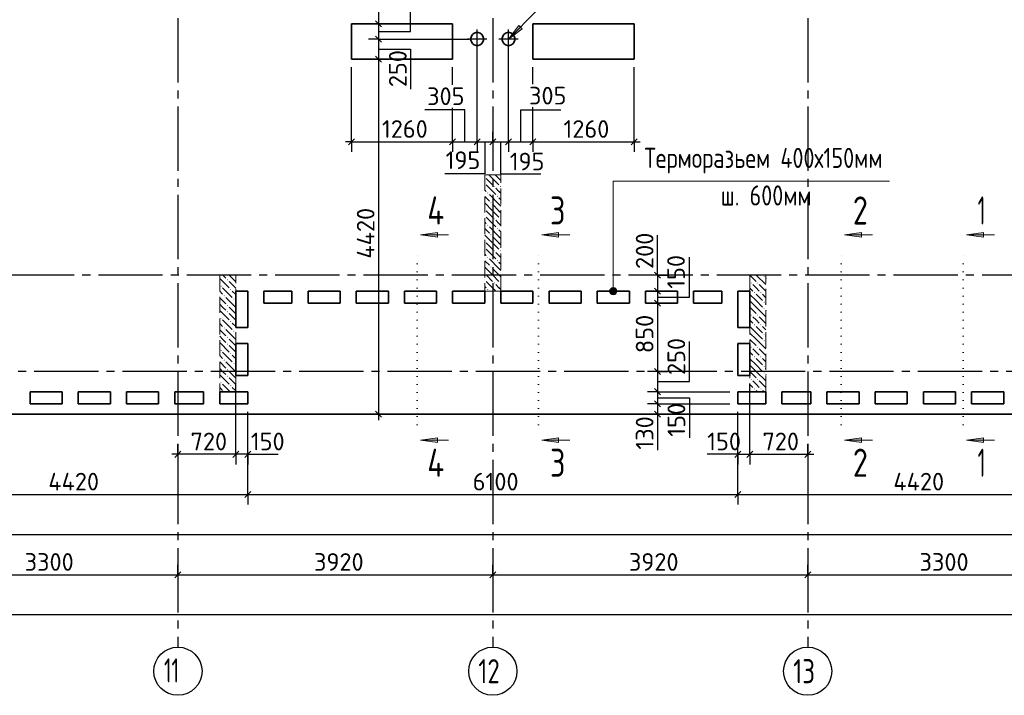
# Model space of a CAD drawing. Header units: millimetres. Extents: x 40580 to 1930067, y -240640 to 81020.
# Tile 6 of 246: x 224777 to 237034, y -224070 to -215660. Entities that reach past the tile are written whole.
import ezdxf

# ---------------------------------------------------------------- set-up
doc = ezdxf.new("R2010")
doc.units = ezdxf.units.MM
for name, pattern in [('______2', [270, 200, -70]), ('______5', [1100, 800, -100, 100, -100]), ('______9', [100, 0, -100]), ('CENTER', [2, 1.25, -0.25, 0.25, -0.25])]:
    doc.linetypes.add(name, pattern=pattern)
for name, color, linetype, lineweight in [('Standard', 7, 'Continuous', 25), ('ЖБ Перекрытие верхний уровень', 7, 'Continuous', 35), ('ОСИ', 7, 'CENTER', 15), ('Примечания', 7, 'Continuous', 13), ('Узлы символ', 7, 'Continuous', 25)]:
    doc.layers.add(name, color=color, linetype=linetype, lineweight=lineweight)
doc.layers.add('ЖБ Пилон', color=7, linetype='______2', lineweight=13, true_color=0xa0a0a0)
doc.layers.add('Размерная выноска', color=7, linetype='Continuous')
doc.styles.add('GOST 2.304', font='isocpeur.ttf', dxfattribs={"width": 0.8})
doc.styles.add('ISOCPEUR', font='isocpeur.ttf')

msp = doc.modelspace()

# ---------------------------------------------------------------- hatches: boundary and pattern name
at = {"layer": 'ЖБ Пилон', "linetype": 'Continuous', "lineweight": -3, "transparency": 33554687}
for points in [[(230566.3, -217613.8), (230569.8, -217617.3), (230566.3, -217620.7)], [(230566.3, -217693.8), (230569.8, -217697.3), (230566.3, -217700.7)], [(230676.8, -217737.3), (230683.3, -217730.8), (230689.8, -217737.3), (230683.3, -217743.8)], [(230756.8, -217737.3), (230763.3, -217730.8), (230766.3, -217733.8), (230766.3, -217740.7), (230763.3, -217743.8)], [(230596.8, -217817.3), (230603.3, -217810.8), (230609.8, -217817.3), (230603.3, -217823.8)], [(230636.8, -217937.3), (230643.3, -217930.8), (230649.8, -217937.3), (230643.3, -217943.8)], [(230716.8, -217857.3), (230723.3, -217850.8), (230729.8, -217857.3), (230723.3, -217863.8)], [(230566.3, -218013.8), (230569.8, -218017.3), (230566.3, -218020.7)], [(230566.3, -218093.8), (230569.8, -218097.3), (230566.3, -218100.7)], [(230676.8, -218137.3), (230683.3, -218130.8), (230689.8, -218137.3), (230683.3, -218143.8)], [(230756.8, -218137.3), (230763.3, -218130.8), (230766.3, -218133.8), (230766.3, -218140.7), (230763.3, -218143.8)], [(230596.8, -218217.3), (230603.3, -218210.8), (230609.8, -218217.3), (230603.3, -218223.8)], [(230716.8, -218257.3), (230723.3, -218250.8), (230729.8, -218257.3), (230723.3, -218263.8)], [(230566.3, -218413.8), (230569.8, -218417.3), (230566.3, -218420.7)], [(230636.8, -218337.3), (230643.3, -218330.8), (230649.8, -218337.3), (230643.3, -218343.8)], [(230566.3, -218493.8), (230569.8, -218497.3), (230566.3, -218500.7)], [(230676.8, -218537.3), (230683.3, -218530.8), (230689.8, -218537.3), (230683.3, -218543.8)], [(230756.8, -218537.3), (230763.3, -218530.8), (230766.3, -218533.8), (230766.3, -218540.7), (230763.3, -218543.8)], [(230596.8, -218617.3), (230603.3, -218610.8), (230609.8, -218617.3), (230603.3, -218623.8)], [(230716.8, -218657.3), (230723.3, -218650.8), (230729.8, -218657.3), (230723.3, -218663.8)], [(230636.8, -218737.3), (230643.3, -218730.8), (230649.8, -218737.3), (230643.3, -218743.8)], [(227356.8, -218897.3), (227363.3, -218890.8), (227369.8, -218897.3), (227363.3, -218903.8)], [(230566.3, -218813.8), (230569.8, -218817.3), (230566.3, -218820.7)], [(230566.3, -218893.8), (230569.8, -218897.3), (230566.3, -218900.7)], [(234036.8, -218857.3), (234043.3, -218850.8), (234049.8, -218857.3), (234043.3, -218863.8)], [(227276.8, -218977.3), (227283.3, -218970.8), (227289.8, -218977.3), (227283.3, -218983.8)], [(227396.8, -219017.3), (227403.3, -219010.8), (227409.8, -219017.3), (227403.3, -219023.8)], [(230596.8, -219017.3), (230603.3, -219010.8), (230609.8, -219017.3), (230603.3, -219023.8)], [(230676.8, -218937.3), (230683.3, -218930.8), (230689.8, -218937.3), (230683.3, -218943.8)], [(230756.8, -218937.3), (230763.3, -218930.8), (230766.3, -218933.8), (230766.3, -218940.7), (230763.3, -218943.8)], [(233876.8, -218937.3), (233883.3, -218930.8), (233889.8, -218937.3), (233883.3, -218943.8)], [(233956.8, -218937.3), (233963.3, -218930.8), (233969.8, -218937.3), (233963.3, -218943.8)], [(227316.8, -219097.3), (227323.3, -219090.8), (227329.8, -219097.3), (227323.3, -219103.8)], [(227436.8, -219137.3), (227443.3, -219130.8), (227449.8, -219137.3), (227443.3, -219143.8)], [(233916.8, -219057.3), (233923.3, -219050.8), (233929.8, -219057.3), (233923.3, -219063.8)], [(233996.8, -219057.3), (234003.3, -219050.8), (234009.8, -219057.3), (234003.3, -219063.8)], [(227356.8, -219217.3), (227363.3, -219210.8), (227369.8, -219217.3), (227363.3, -219223.8)], [(234036.8, -219177.3), (234043.3, -219170.8), (234049.8, -219177.3), (234043.3, -219183.8)], [(234036.8, -219257.3), (234043.3, -219250.8), (234049.8, -219257.3), (234043.3, -219263.8)], [(227276.8, -219377.3), (227283.3, -219370.8), (227289.8, -219377.3), (227283.3, -219383.8)], [(227356.8, -219297.3), (227363.3, -219290.8), (227369.8, -219297.3), (227363.3, -219303.8)], [(233876.8, -219337.3), (233883.3, -219330.8), (233889.8, -219337.3), (233883.3, -219343.8)], [(233956.8, -219337.3), (233963.3, -219330.8), (233969.8, -219337.3), (233963.3, -219343.8)], [(227316.8, -219497.3), (227323.3, -219490.8), (227329.8, -219497.3), (227323.3, -219503.8)], [(227396.8, -219417.3), (227403.3, -219410.8), (227409.8, -219417.3), (227403.3, -219423.8)], [(233916.8, -219457.3), (233923.3, -219450.8), (233929.8, -219457.3), (233923.3, -219463.8)], [(233996.8, -219457.3), (234003.3, -219450.8), (234009.8, -219457.3), (234003.3, -219463.8)], [(227356.8, -219617.3), (227363.3, -219610.8), (227369.8, -219617.3), (227363.3, -219623.8)], [(227436.8, -219537.3), (227443.3, -219530.8), (227449.8, -219537.3), (227443.3, -219543.8)], [(234036.8, -219577.3), (234043.3, -219570.8), (234049.8, -219577.3), (234043.3, -219583.8)], [(227276.8, -219777.3), (227283.3, -219770.8), (227289.8, -219777.3), (227283.3, -219783.8)], [(227356.8, -219697.3), (227363.3, -219690.8), (227369.8, -219697.3), (227363.3, -219703.8)], [(233876.8, -219737.3), (233883.3, -219730.8), (233889.8, -219737.3), (233883.3, -219743.8)], [(233956.8, -219737.3), (233963.3, -219730.8), (233969.8, -219737.3), (233963.3, -219743.8)], [(234036.8, -219657.3), (234043.3, -219650.8), (234049.8, -219657.3), (234043.3, -219663.8)], [(227316.8, -219897.3), (227323.3, -219890.8), (227329.8, -219897.3), (227323.3, -219903.8)], [(227396.8, -219817.3), (227403.3, -219810.8), (227409.8, -219817.3), (227403.3, -219823.8)], [(233916.8, -219857.3), (233923.3, -219850.8), (233929.8, -219857.3), (233923.3, -219863.8)], [(233996.8, -219857.3), (234003.3, -219850.8), (234009.8, -219857.3), (234003.3, -219863.8)], [(227356.8, -220017.3), (227363.3, -220010.8), (227369.8, -220017.3), (227363.3, -220023.8)], [(227436.8, -219937.3), (227443.3, -219930.8), (227449.8, -219937.3), (227443.3, -219943.8)], [(234036.8, -219977.3), (234043.3, -219970.8), (234049.8, -219977.3), (234043.3, -219983.8)], [(227356.8, -220097.3), (227363.3, -220090.8), (227369.8, -220097.3), (227363.3, -220103.8)], [(233876.8, -220137.3), (233883.3, -220130.8), (233889.8, -220137.3), (233883.3, -220143.8)], [(233956.8, -220137.3), (233963.3, -220130.8), (233969.8, -220137.3), (233963.3, -220143.8)], [(234036.8, -220057.3), (234043.3, -220050.8), (234049.8, -220057.3), (234043.3, -220063.8)], [(227276.8, -220177.3), (227283.3, -220170.8), (227289.8, -220177.3), (227283.3, -220183.8)], [(227396.8, -220217.3), (227403.3, -220210.8), (227409.8, -220217.3), (227403.3, -220223.8)], [(233916.8, -220257.3), (233923.3, -220250.8), (233929.8, -220257.3), (233923.3, -220263.8)], [(233996.8, -220257.3), (234003.3, -220250.8), (234009.8, -220257.3), (234003.3, -220263.8)]]:
    msp.add_hatch(color=7, dxfattribs=at).paths.add_polyline_path(points, flags=16)
at = {"layer": 'Примечания', "linetype": 'Continuous', "lineweight": 13, "transparency": 33554687}
msp.add_hatch(color=7, dxfattribs=at).paths.add_polyline_path([(231031, -215773.1), (230861.3, -215900.4), (230988.6, -215730.7)], flags=16)
for points in [[(232205, -219017.9), (232127.6, -219017.9), (232121.3, -219040.4)], [(232205, -219017.9), (232121.3, -219040.4), (232211.3, -219040.4)], [(232188.8, -219001.7), (232143.8, -219001.7), (232127.6, -219017.9)], [(232188.8, -219001.7), (232127.6, -219017.9), (232205, -219017.9)], [(232143.8, -219001.7), (232188.8, -219001.7), (232166.3, -218995.4)], [(232211.3, -219040.4), (232121.3, -219040.4), (232127.6, -219062.9)], [(232211.3, -219040.4), (232127.6, -219062.9), (232205, -219062.9)], [(232205, -219062.9), (232127.6, -219062.9), (232143.8, -219079.1)], [(232205, -219062.9), (232143.8, -219079.1), (232188.8, -219079.1)], [(232188.8, -219079.1), (232143.8, -219079.1), (232166.3, -219085.4)]]:
    msp.add_hatch(color=7, dxfattribs=at).paths.add_polyline_path(points)
at = {"layer": 'Узлы символ', "linetype": 'Continuous', "lineweight": 13, "transparency": 33554687}
for points in [[(229975.9, -218368.2), (229765.9, -218338.2), (229975.9, -218308.2)], [(231485.9, -218368.2), (231275.9, -218338.2), (231485.9, -218308.2)], [(235256.1, -218368.2), (235046.1, -218338.2), (235256.1, -218308.2)], [(236774, -218368.2), (236564, -218338.2), (236774, -218308.2)], [(229975.9, -220925), (229765.9, -220895), (229975.9, -220865)], [(231485.9, -220925), (231275.9, -220895), (231485.9, -220865)], [(235256.1, -220925), (235046.1, -220895), (235256.1, -220865)], [(236774, -220925), (236564, -220895), (236774, -220865)]]:
    msp.add_hatch(color=7, dxfattribs=at).paths.add_polyline_path(points, flags=16)

# ---------------------------------------------------------------- linework, layer by layer
at = {"layer": 'Standard', "color": 7, "linetype": 'Continuous', "lineweight": -3, "transparency": 33554687}
for p, q in [((229243.5, -213340.4), (229243.5, -215710.4)), ((229243.5, -215710.4), (229243.5, -215900.4)), ((229243.5, -215900.4), (229243.5, -216150.4)), ((229243.5, -216150.4), (229243.5, -220570.4)), ((228906.3, -217180.4), (228831.3, -217180.4)), ((230166.3, -217180.4), (230471.3, -217180.4)), ((230471.3, -217180.4), (230666.3, -217180.4)), ((230666.3, -217180.4), (230861.3, -217180.4)), ((230861.3, -217180.4), (231166.3, -217180.4)), ((231166.3, -217180.4), (232426.3, -217180.4)), ((232426.3, -217180.4), (232501.3, -217180.4)), ((232716.3, -218840.4), (232716.3, -218765.4)), ((232716.3, -219190.4), (232716.3, -220040.4)), ((232716.3, -220040.4), (232716.3, -220290.4)), ((232716.3, -220290.4), (232716.3, -220440.4)), ((232716.3, -220440.4), (232716.3, -220570.4)), ((229243.5, -220570.4), (229243.5, -220645.4)), ((232716.3, -220570.4), (232716.3, -220645.4)), ((226746.3, -221070.4), (226671.3, -221070.4)), ((227466.3, -221070.4), (226746.3, -221070.4)), ((227616.3, -221070.4), (227466.3, -221070.4)), ((227616.3, -221070.4), (227691.3, -221070.4)), ((233716.3, -221070.4), (233641.3, -221070.4)), ((233716.3, -221070.4), (233866.3, -221070.4)), ((233866.3, -221070.4), (234586.3, -221070.4)), ((234586.3, -221070.4), (234661.3, -221070.4)), ((223196.3, -221570.4), (227616.3, -221570.4)), ((227616.3, -221570.4), (233716.3, -221570.4)), ((233716.3, -221570.4), (238136.3, -221570.4)), ((220046.3, -222070.4), (262656.3, -222070.4)), ((223446.3, -222570.4), (226746.3, -222570.4)), ((226746.3, -222570.4), (230666.3, -222570.4)), ((230666.3, -222570.4), (234586.3, -222570.4)), ((234586.3, -222570.4), (237886.3, -222570.4)), ((262226.3, -223070.4), (220146.3, -223070.4))]:
    msp.add_line(p, q, dxfattribs=at)
at = {"layer": 'Standard', "color": 251, "linetype": 'Continuous', "lineweight": -3, "true_color": 0x656565, "transparency": 33554687}
for p, q in [((229243.5, -215710.4), (229118.5, -215710.4)), ((229243.5, -215710.4), (229368.6, -215710.4)), ((229243.5, -215900.4), (229118.5, -215900.4)), ((229243.5, -215900.4), (229368.6, -215900.4)), ((229243.5, -216150.4), (229118.5, -216150.4)), ((229243.5, -216150.4), (229368.6, -216150.4)), ((229243.5, -216150.4), (229243.5, -216150.4)), ((228906.3, -217180.4), (228906.3, -216250.4)), ((230166.3, -216470.7), (230166.3, -216250.4)), ((232426.3, -217180.4), (232426.3, -216250.4)), ((228906.3, -217180.4), (228906.3, -217055.4)), ((230166.3, -217180.4), (230166.3, -217055.4)), ((230471.3, -217180.4), (230471.3, -217055.4)), ((230666.3, -217180.4), (230666.3, -217055.4)), ((230861.3, -217180.4), (230861.3, -217055.4)), ((231166.3, -217180.4), (231166.3, -217055.4)), ((232426.3, -217180.4), (232426.3, -217055.4)), ((228906.3, -217180.4), (228906.3, -217305.4)), ((230166.3, -217180.4), (230166.3, -217305.4)), ((230471.3, -217180.4), (230471.3, -217305.4)), ((230666.3, -217180.4), (230666.3, -217305.4)), ((230861.3, -217180.4), (230861.3, -217305.4)), ((231166.3, -217180.4), (231166.3, -217305.4)), ((232426.3, -217180.4), (232426.3, -217305.4)), ((232716.3, -218840.4), (232591.3, -218840.4)), ((232716.3, -218840.4), (232841.3, -218840.4)), ((232716.3, -218840.4), (232716.3, -218840.4)), ((232716.3, -219040.4), (232591.3, -219040.4)), ((232716.3, -219040.4), (232841.3, -219040.4)), ((232716.3, -219040.4), (232716.3, -219040.4)), ((232716.3, -219190.4), (232591.3, -219190.4)), ((232716.3, -219190.4), (232841.3, -219190.4)), ((232716.3, -219190.4), (232716.3, -219190.4)), ((232716.3, -220040.4), (232591.3, -220040.4)), ((232716.3, -220040.4), (232841.3, -220040.4)), ((232716.3, -220040.4), (232716.3, -220040.4)), ((232716.3, -220290.4), (232591.3, -220290.4)), ((232716.3, -220290.4), (232841.3, -220290.4)), ((232716.3, -220440.4), (232591.3, -220440.4)), ((232716.3, -220440.4), (232841.3, -220440.4)), ((229243.5, -220570.4), (229118.5, -220570.4)), ((229243.5, -220570.4), (229368.6, -220570.4)), ((229243.5, -220570.4), (229243.5, -220570.4)), ((232716.3, -220570.4), (232591.3, -220570.4)), ((232716.3, -220570.4), (232841.3, -220570.4)), ((232716.3, -220570.4), (232716.3, -220570.4)), ((226746.3, -221070.4), (226746.3, -220945.4)), ((227466.3, -221070.4), (227466.3, -220945.4)), ((227616.3, -221070.4), (227616.3, -220945.4)), ((233716.3, -221070.4), (233716.3, -220945.4)), ((233866.3, -221070.4), (233866.3, -220945.4)), ((234586.3, -221070.4), (234586.3, -220945.4)), ((226746.3, -221070.4), (226746.3, -221195.4)), ((226746.3, -221070.4), (226746.3, -221135.6)), ((227466.3, -221070.4), (227466.3, -221195.4)), ((227616.3, -221070.4), (227616.3, -221195.4)), ((233716.3, -221070.4), (233716.3, -221195.4)), ((233866.3, -221070.4), (233866.3, -221195.4)), ((234586.3, -221070.4), (234586.3, -221195.4)), ((234586.3, -221070.4), (234586.3, -221135.6)), ((227616.3, -221570.4), (227616.3, -221445.4)), ((233716.3, -221570.4), (233716.3, -221445.4)), ((227616.3, -221570.4), (227616.3, -221695.4)), ((233716.3, -221570.4), (233716.3, -221695.4)), ((226746.3, -222570.4), (226746.3, -222445.4)), ((230666.3, -222570.4), (230666.3, -222445.4)), ((234586.3, -222570.4), (234586.3, -222445.4)), ((226746.3, -222570.4), (226746.3, -222695.4)), ((226746.3, -222570.4), (226746.3, -223022.6)), ((230666.3, -222570.4), (230666.3, -222695.4)), ((230666.3, -222570.4), (230666.3, -223022.6)), ((234586.3, -222570.4), (234586.3, -222695.4)), ((234586.3, -222570.4), (234586.3, -223022.6))]:
    msp.add_line(p, q, dxfattribs=at)
at = {"layer": 'Standard', "color": 7, "linetype": 'Continuous', "lineweight": 25, "transparency": 33554687}
for p, q in [((229206, -215672.9), (229281, -215747.9)), ((229206, -215862.9), (229281, -215937.9)), ((229206, -216112.9), (229281, -216187.9)), ((228868.8, -217217.9), (228943.8, -217142.9)), ((230128.8, -217217.9), (230203.8, -217142.9)), ((230433.8, -217217.9), (230508.8, -217142.9)), ((230628.8, -217217.9), (230703.8, -217142.9)), ((230823.8, -217217.9), (230898.8, -217142.9)), ((231128.8, -217217.9), (231203.8, -217142.9)), ((232388.8, -217217.9), (232463.8, -217142.9)), ((232678.8, -218802.9), (232753.8, -218877.9)), ((232678.8, -219002.9), (232753.8, -219077.9)), ((232678.8, -219152.9), (232753.8, -219227.9)), ((232678.8, -220002.9), (232753.8, -220077.9)), ((232678.8, -220252.9), (232753.8, -220327.9)), ((232678.8, -220402.9), (232753.8, -220477.9)), ((229206, -220532.9), (229281, -220607.9)), ((232678.8, -220532.9), (232753.8, -220607.9)), ((226783.8, -221032.9), (226708.8, -221107.9)), ((227503.8, -221032.9), (227428.8, -221107.9)), ((227653.8, -221032.9), (227578.8, -221107.9)), ((233678.8, -221107.9), (233753.8, -221032.9)), ((233828.8, -221107.9), (233903.8, -221032.9)), ((234548.8, -221107.9), (234623.8, -221032.9)), ((227578.8, -221607.9), (227653.8, -221532.9)), ((233678.8, -221607.9), (233753.8, -221532.9)), ((226708.8, -222607.9), (226783.8, -222532.9)), ((230628.8, -222607.9), (230703.8, -222532.9)), ((234548.8, -222607.9), (234623.8, -222532.9))]:
    msp.add_line(p, q, dxfattribs=at)
at = {"layer": 'Standard', "color": 8, "linetype": '______5', "lineweight": -3, "transparency": 33554687}
for p, q in [((230471.3, -216019.9), (230471.3, -215780.9)), ((230861.3, -216019.9), (230861.3, -215780.9)), ((230590.8, -215900.4), (230351.8, -215900.4)), ((230980.8, -215900.4), (230741.8, -215900.4))]:
    msp.add_line(p, q, dxfattribs=at)
at = {"layer": 'Standard', "color": 251, "linetype": 'Continuous', "lineweight": -3, "true_color": 0x656565, "transparency": 33554687}
for points in [[(229243.5, -215710.4), (229562.4, -215710.4), (229562.4, -215710.4), (230066.3, -215710.4)], [(229243.5, -215900.4), (229577.2, -215900.4), (229577.2, -215900.4), (230371.3, -215900.4)], [(230471.3, -217180.4), (230471.3, -217163.4), (230471.3, -217163.4), (230471.3, -216887.2), (230471.3, -216887.2), (230471.3, -216634.1), (230471.3, -216634.1), (230471.3, -216000.4)], [(230861.3, -217180.4), (230861.3, -217163.4), (230861.3, -217163.4), (230861.3, -216798.8), (230861.3, -216798.8), (230861.3, -216464.7), (230861.3, -216464.7), (230861.3, -216000.4)], [(231166.3, -216463.4), (231166.3, -216332.2), (231166.3, -216332.2), (231166.3, -216250.4)], [(230166.3, -217180.4), (230166.3, -217163.4), (230166.3, -217163.4), (230166.3, -216956.3), (230166.3, -216956.3), (230166.3, -216766.6), (230166.3, -216766.6), (230166.3, -216755.6)], [(231166.3, -217180.4), (231166.3, -217163.4), (231166.3, -217163.4), (231166.3, -216748.3)], [(230666.3, -217180.4), (230666.3, -217163.4), (230666.3, -217163.4), (230666.3, -217104.3)], [(227466.3, -221070.4), (227466.3, -221053.4), (227466.3, -221053.4), (227466.3, -220190.4)], [(233866.3, -221070.4), (233866.3, -221053.4), (233866.3, -221053.4), (233866.3, -220726.4), (233866.3, -220726.4), (233866.3, -220190.4)], [(232716.3, -220290.4), (232982.2, -220290.4), (232982.2, -220290.4), (233616.3, -220290.4)], [(232716.3, -220440.4), (233010.6, -220440.4), (233010.6, -220440.4), (233616.3, -220440.4)], [(227616.3, -221070.4), (227616.3, -221053.4), (227616.3, -221053.4), (227616.3, -220540.4)], [(227616.3, -221570.4), (227616.3, -221553.4), (227616.3, -221553.4), (227616.3, -221553.4), (227616.3, -221553.4), (227616.3, -221553.4), (227616.3, -221553.4), (227616.3, -221553.4), (227616.3, -221553.4), (227616.3, -221553.4), (227616.3, -221553.4), (227616.3, -221553.4), (227616.3, -221553.4), (227616.3, -221553.4), (227616.3, -221553.4), (227616.3, -220540.4)], [(233716.3, -221070.4), (233716.3, -221053.4), (233716.3, -221053.4), (233716.3, -220813.3), (233716.3, -220813.3), (233716.3, -220540.4)], [(233716.3, -221570.4), (233716.3, -221553.4), (233716.3, -221553.4), (233716.3, -221553.4), (233716.3, -221553.4), (233716.3, -221553.4), (233716.3, -221553.4), (233716.3, -221553.4), (233716.3, -221553.4), (233716.3, -221553.4), (233716.3, -221553.4), (233716.3, -221553.4), (233716.3, -221553.4), (233716.3, -220540.4)]]:
    msp.add_lwpolyline(points, dxfattribs=at)
at = {"layer": 'Standard', "color": 7, "linetype": 'Continuous', "lineweight": -3, "transparency": 33554687}
for points in [[(228906.3, -217180.4), (229255.7, -217180.4), (229255.7, -217180.4), (229329.3, -217180.4), (229329.3, -217180.4), (230166.3, -217180.4)], [(232716.3, -218840.4), (232716.3, -218852.8), (232716.3, -218852.8), (232716.3, -218897.6), (232716.3, -218897.6), (232716.3, -219003.3), (232716.3, -219003.3), (232716.3, -219040.4)], [(232716.3, -219040.4), (232716.3, -219079), (232716.3, -219079), (232716.3, -219190.4)]]:
    msp.add_lwpolyline(points, dxfattribs=at)
at = {"layer": 'ЖБ Перекрытие верхний уровень', "transparency": 33554687}
for p, q in [((230166.3, -215710.4), (228906.3, -215710.4)), ((228906.3, -215710.4), (228906.3, -216150.4)), ((230166.3, -216150.4), (230166.3, -215710.4)), ((232426.3, -215710.4), (231166.3, -215710.4)), ((231166.3, -215710.4), (231166.3, -216150.4)), ((232426.3, -216150.4), (232426.3, -215710.4)), ((230414.3, -215843.4), (230399.4, -215863.8)), ((230434.7, -215828.5), (230414.3, -215843.4)), ((230458.7, -215820.7), (230434.7, -215828.5)), ((230483.9, -215820.7), (230458.7, -215820.7)), ((230507.9, -215828.5), (230483.9, -215820.7)), ((230528.3, -215843.4), (230507.9, -215828.5)), ((230543.2, -215863.8), (230528.3, -215843.4)), ((230804.3, -215843.4), (230789.4, -215863.8)), ((230824.7, -215828.5), (230804.3, -215843.4)), ((230848.7, -215820.7), (230824.7, -215828.5)), ((230873.9, -215820.7), (230848.7, -215820.7)), ((230897.9, -215828.5), (230873.9, -215820.7)), ((230918.3, -215843.4), (230897.9, -215828.5)), ((230933.2, -215863.8), (230918.3, -215843.4)), ((230399.4, -215863.8), (230391.7, -215887.8)), ((230391.7, -215887.8), (230391.7, -215913)), ((230391.7, -215913), (230399.4, -215937)), ((230399.4, -215937), (230414.3, -215957.4)), ((230414.3, -215957.4), (230434.7, -215972.3)), ((230507.9, -215972.3), (230528.3, -215957.4)), ((230528.3, -215957.4), (230543.2, -215937)), ((230551, -215887.8), (230543.2, -215863.8)), ((230543.2, -215937), (230551, -215913)), ((230551, -215913), (230551, -215887.8)), ((230789.4, -215863.8), (230781.6, -215887.8)), ((230781.6, -215887.8), (230781.6, -215913)), ((230781.6, -215913), (230789.4, -215937)), ((230789.4, -215937), (230804.3, -215957.4)), ((230804.3, -215957.4), (230824.7, -215972.3)), ((230897.9, -215972.3), (230918.3, -215957.4)), ((230918.3, -215957.4), (230933.2, -215937)), ((230941, -215887.8), (230933.2, -215863.8)), ((230933.2, -215937), (230941, -215913)), ((230941, -215913), (230941, -215887.8)), ((230434.7, -215972.3), (230458.7, -215980.1)), ((230458.7, -215980.1), (230483.9, -215980.1)), ((230483.9, -215980.1), (230507.9, -215972.3)), ((230824.7, -215972.3), (230848.7, -215980.1)), ((230848.7, -215980.1), (230873.9, -215980.1)), ((230873.9, -215980.1), (230897.9, -215972.3)), ((228906.3, -216150.4), (230166.3, -216150.4)), ((231166.3, -216150.4), (232426.3, -216150.4)), ((227466.3, -219490.4), (227466.3, -219040.4)), ((227466.3, -219040.4), (227616.3, -219040.4)), ((227616.3, -219040.4), (227616.3, -219490.4)), ((227816.3, -219190.4), (227816.3, -219040.4)), ((227816.3, -219040.4), (228166.3, -219040.4)), ((228166.3, -219040.4), (228166.3, -219190.4)), ((228366.3, -219040.4), (228766.3, -219040.4)), ((228366.3, -219190.4), (228366.3, -219040.4)), ((228766.3, -219040.4), (228766.3, -219190.4)), ((228966.3, -219190.4), (228966.3, -219040.4)), ((228966.3, -219040.4), (229366.3, -219040.4)), ((229366.3, -219040.4), (229366.3, -219190.4)), ((229566.3, -219190.4), (229566.3, -219040.4)), ((229566.3, -219040.4), (229966.3, -219040.4)), ((229966.3, -219040.4), (229966.3, -219190.4)), ((230166.3, -219190.4), (230166.3, -219040.4)), ((230166.3, -219040.4), (230566.3, -219040.4)), ((230566.3, -219040.4), (230566.3, -219190.4)), ((230766.3, -219190.4), (230766.3, -219040.4)), ((230766.3, -219040.4), (231166.3, -219040.4)), ((231166.3, -219040.4), (231166.3, -219190.4)), ((231366.3, -219190.4), (231366.3, -219040.4)), ((231366.3, -219040.4), (231766.3, -219040.4)), ((231766.3, -219040.4), (231766.3, -219190.4)), ((231966.3, -219190.4), (231966.3, -219040.4)), ((231966.3, -219040.4), (232366.3, -219040.4)), ((232366.3, -219040.4), (232366.3, -219190.4)), ((232566.3, -219190.4), (232566.3, -219040.4)), ((232566.3, -219040.4), (232966.3, -219040.4)), ((232966.3, -219040.4), (232966.3, -219190.4)), ((233166.3, -219190.4), (233166.3, -219040.4)), ((233166.3, -219040.4), (233516.3, -219040.4)), ((233516.3, -219040.4), (233516.3, -219190.4)), ((233716.3, -219040.4), (233866.3, -219040.4)), ((233716.3, -219490.4), (233716.3, -219040.4)), ((233866.3, -219040.4), (233866.3, -219490.4)), ((228166.3, -219190.4), (227816.3, -219190.4)), ((228766.3, -219190.4), (228366.3, -219190.4)), ((229366.3, -219190.4), (228966.3, -219190.4)), ((229966.3, -219190.4), (229566.3, -219190.4)), ((230566.3, -219190.4), (230166.3, -219190.4)), ((231166.3, -219190.4), (230766.3, -219190.4)), ((231766.3, -219190.4), (231366.3, -219190.4)), ((232366.3, -219190.4), (231966.3, -219190.4)), ((232966.3, -219190.4), (232566.3, -219190.4)), ((233516.3, -219190.4), (233166.3, -219190.4)), ((227616.3, -219490.4), (227466.3, -219490.4)), ((233866.3, -219490.4), (233716.3, -219490.4)), ((227466.3, -220090.4), (227466.3, -219690.4)), ((227466.3, -219690.4), (227616.3, -219690.4)), ((227616.3, -219690.4), (227616.3, -220090.4)), ((233716.3, -220090.4), (233716.3, -219690.4)), ((233716.3, -219690.4), (233866.3, -219690.4)), ((233866.3, -219690.4), (233866.3, -220090.4)), ((227616.3, -220090.4), (227466.3, -220090.4)), ((233866.3, -220090.4), (233716.3, -220090.4)), ((224906.3, -220440.4), (224906.3, -220290.4)), ((224906.3, -220290.4), (225306.3, -220290.4)), ((225306.3, -220290.4), (225306.3, -220440.4)), ((225506.3, -220440.4), (225506.3, -220290.4)), ((225506.3, -220290.4), (225906.3, -220290.4)), ((225906.3, -220290.4), (225906.3, -220440.4)), ((226106.3, -220440.4), (226106.3, -220290.4)), ((226106.3, -220290.4), (226506.3, -220290.4)), ((226506.3, -220290.4), (226506.3, -220440.4)), ((226706.3, -220440.4), (226706.3, -220290.4)), ((226706.3, -220290.4), (227066.3, -220290.4)), ((227066.3, -220290.4), (227066.3, -220440.4)), ((227266.3, -220440.4), (227266.3, -220290.4)), ((227266.3, -220290.4), (227616.3, -220290.4)), ((227616.3, -220290.4), (227616.3, -220440.4)), ((233716.3, -220290.4), (234066.3, -220290.4)), ((233716.3, -220440.4), (233716.3, -220290.4)), ((234066.3, -220290.4), (234066.3, -220440.4)), ((234266.3, -220440.4), (234266.3, -220290.4)), ((234266.3, -220290.4), (234626.3, -220290.4)), ((234626.3, -220290.4), (234626.3, -220440.4)), ((234826.3, -220440.4), (234826.3, -220290.4)), ((234826.3, -220290.4), (235226.3, -220290.4)), ((235226.3, -220290.4), (235226.3, -220440.4)), ((235426.3, -220290.4), (235826.3, -220290.4)), ((235426.3, -220440.4), (235426.3, -220290.4)), ((235826.3, -220290.4), (235826.3, -220440.4)), ((236026.3, -220440.4), (236026.3, -220290.4)), ((236026.3, -220290.4), (236426.3, -220290.4)), ((236426.3, -220290.4), (236426.3, -220440.4)), ((236626.3, -220440.4), (236626.3, -220290.4)), ((236626.3, -220290.4), (237026.3, -220290.4)), ((237026.3, -220290.4), (237026.3, -220440.4)), ((225306.3, -220440.4), (224906.3, -220440.4)), ((225906.3, -220440.4), (225506.3, -220440.4)), ((226506.3, -220440.4), (226106.3, -220440.4)), ((227066.3, -220440.4), (226706.3, -220440.4)), ((227616.3, -220440.4), (227266.3, -220440.4)), ((234066.3, -220440.4), (233716.3, -220440.4)), ((234626.3, -220440.4), (234266.3, -220440.4)), ((235226.3, -220440.4), (234826.3, -220440.4)), ((235826.3, -220440.4), (235426.3, -220440.4)), ((236426.3, -220440.4), (236026.3, -220440.4)), ((237026.3, -220440.4), (236626.3, -220440.4)), ((220046.3, -220570.4), (241186.3, -220570.4))]:
    msp.add_line(p, q, dxfattribs=at)
at = {"layer": 'ЖБ Пилон', "color": 253, "linetype": '______2', "lineweight": 13, "true_color": 0xa0a0a0, "transparency": 33554687}
for p, q in [((230566.3, -217590.4), (230566.3, -219040.4)), ((230766.3, -217590.4), (230566.3, -217590.4)), ((230766.3, -219040.4), (230766.3, -217590.4)), ((227266.3, -218840.4), (227266.3, -220290.4)), ((227466.3, -218840.4), (227266.3, -218840.4)), ((227466.3, -220290.4), (227466.3, -218840.4)), ((233866.3, -218840.4), (233866.3, -220290.4)), ((234066.3, -218840.4), (233866.3, -218840.4)), ((234066.3, -220290.4), (234066.3, -218840.4)), ((230566.3, -219040.4), (230766.3, -219040.4)), ((227266.3, -220290.4), (227466.3, -220290.4)), ((233866.3, -220290.4), (234066.3, -220290.4))]:
    msp.add_line(p, q, dxfattribs=at)
at = {"layer": 'ЖБ Пилон', "color": 9, "linetype": 'Continuous', "lineweight": -3, "true_color": 0xc7c7c7, "transparency": 33554687}
for p, q in [((230583.3, -217637.3), (230663.3, -217717.3)), ((230663.3, -217637.3), (230616.4, -217590.4)), ((230663.3, -217637.3), (230743.3, -217717.3)), ((230696.4, -217590.4), (230743.3, -217637.3)), ((230743.3, -217637.3), (230766.3, -217660.3)), ((230566.3, -217780.3), (230583.3, -217797.3)), ((230583.3, -217717.3), (230703.3, -217837.3)), ((230743.3, -217797.3), (230703.3, -217757.3)), ((230766.3, -217820.3), (230743.3, -217797.3)), ((230566.3, -217860.3), (230623.3, -217917.3)), ((230743.3, -217957.3), (230623.3, -217837.3)), ((230743.3, -217877.3), (230766.3, -217900.3)), ((230663.3, -218037.3), (230566.3, -217940.3)), ((230583.3, -218037.3), (230663.3, -218117.3)), ((230663.3, -217957.3), (230743.3, -218037.3)), ((230663.3, -218037.3), (230743.3, -218117.3)), ((230743.3, -217957.3), (230766.3, -217980.3)), ((230743.3, -218037.3), (230766.3, -218060.3)), ((230583.3, -218117.3), (230703.3, -218237.3)), ((230743.3, -218197.3), (230703.3, -218157.3)), ((230566.3, -218180.3), (230583.3, -218197.3)), ((230566.3, -218260.3), (230623.3, -218317.3)), ((230743.3, -218357.3), (230623.3, -218237.3)), ((230766.3, -218220.3), (230743.3, -218197.3)), ((230743.3, -218277.3), (230766.3, -218300.3)), ((230663.3, -218437.3), (230566.3, -218340.3)), ((230663.3, -218357.3), (230743.3, -218437.3)), ((230743.3, -218357.3), (230766.3, -218380.3)), ((230583.3, -218437.3), (230663.3, -218517.3)), ((230583.3, -218517.3), (230703.3, -218637.3)), ((230663.3, -218437.3), (230743.3, -218517.3)), ((230743.3, -218437.3), (230766.3, -218460.3)), ((230566.3, -218580.3), (230583.3, -218597.3)), ((230566.3, -218660.3), (230623.3, -218717.3)), ((230743.3, -218757.3), (230623.3, -218637.3)), ((230743.3, -218597.3), (230703.3, -218557.3)), ((230766.3, -218620.3), (230743.3, -218597.3)), ((230663.3, -218837.3), (230566.3, -218740.3)), ((230663.3, -218757.3), (230743.3, -218837.3)), ((230743.3, -218677.3), (230766.3, -218700.3)), ((230743.3, -218757.3), (230766.3, -218780.3)), ((227266.3, -218880.3), (227383.3, -218997.3)), ((227343.3, -218877.3), (227306.4, -218840.4)), ((227386.4, -218840.4), (227463.3, -218917.3)), ((230583.3, -218837.3), (230663.3, -218917.3)), ((230663.3, -218837.3), (230743.3, -218917.3)), ((230743.3, -218837.3), (230766.3, -218860.3)), ((233866.4, -218840.4), (233943.3, -218917.3)), ((233946.4, -218840.4), (234063.3, -218957.3)), ((234063.3, -218877.3), (234066.3, -218880.3)), ((227303.3, -218997.3), (227423.3, -219117.3)), ((227383.3, -218917.3), (227466.3, -219000.3)), ((230566.3, -218980.3), (230583.3, -218997.3)), ((230583.3, -218917.3), (230703.3, -219037.3)), ((230743.3, -218997.3), (230703.3, -218957.3)), ((230766.3, -219020.3), (230743.3, -218997.3)), ((233866.3, -219000.3), (233903.3, -219037.3)), ((233943.3, -218997.3), (233903.3, -218957.3)), ((233983.3, -219037.3), (233943.3, -218997.3)), ((233983.3, -218957.3), (234066.3, -219040.3)), ((227266.3, -219040.3), (227303.3, -219077.3)), ((227266.3, -219120.3), (227343.3, -219197.3)), ((227463.3, -219237.3), (227343.3, -219117.3)), ((227466.3, -219080.3), (227423.3, -219037.3)), ((227463.3, -219157.3), (227466.3, -219160.3)), ((230626.4, -219040.4), (230623.3, -219037.3)), ((233943.3, -219157.3), (233866.3, -219080.3)), ((233943.3, -219077.3), (234023.3, -219157.3)), ((233943.3, -219157.3), (234023.3, -219237.3)), ((234023.3, -219077.3), (234066.3, -219120.3)), ((227303.3, -219237.3), (227266.3, -219200.3)), ((227266.3, -219280.3), (227383.3, -219397.3)), ((227343.3, -219277.3), (227303.3, -219237.3)), ((227383.3, -219237.3), (227463.3, -219317.3)), ((227463.3, -219237.3), (227466.3, -219240.3)), ((233866.3, -219160.3), (233943.3, -219237.3)), ((233866.3, -219240.3), (233943.3, -219317.3)), ((233943.3, -219237.3), (234063.3, -219357.3)), ((234066.3, -219200.3), (234063.3, -219197.3)), ((234063.3, -219277.3), (234066.3, -219280.3)), ((227303.3, -219397.3), (227423.3, -219517.3)), ((227383.3, -219317.3), (227466.3, -219400.3)), ((233866.3, -219400.3), (233903.3, -219437.3)), ((233943.3, -219397.3), (233903.3, -219357.3)), ((233983.3, -219437.3), (233943.3, -219397.3)), ((233983.3, -219357.3), (234066.3, -219440.3)), ((227266.3, -219440.3), (227303.3, -219477.3)), ((227266.3, -219520.3), (227343.3, -219597.3)), ((227463.3, -219637.3), (227343.3, -219517.3)), ((227466.3, -219480.3), (227423.3, -219437.3)), ((233943.3, -219557.3), (233866.3, -219480.3)), ((233943.3, -219477.3), (234023.3, -219557.3)), ((234023.3, -219477.3), (234066.3, -219520.3)), ((227303.3, -219637.3), (227266.3, -219600.3)), ((227343.3, -219677.3), (227303.3, -219637.3)), ((227383.3, -219637.3), (227463.3, -219717.3)), ((227463.3, -219557.3), (227466.3, -219560.3)), ((227463.3, -219637.3), (227466.3, -219640.3)), ((233866.3, -219560.3), (233943.3, -219637.3)), ((233866.3, -219640.3), (233943.3, -219717.3)), ((233943.3, -219557.3), (234023.3, -219637.3)), ((233943.3, -219637.3), (234063.3, -219757.3)), ((234066.3, -219600.3), (234063.3, -219597.3)), ((227266.3, -219680.3), (227383.3, -219797.3)), ((227383.3, -219717.3), (227466.3, -219800.3)), ((233943.3, -219797.3), (233903.3, -219757.3)), ((233983.3, -219757.3), (234066.3, -219840.3)), ((234063.3, -219677.3), (234066.3, -219680.3)), ((227266.3, -219840.3), (227303.3, -219877.3)), ((227303.3, -219797.3), (227423.3, -219917.3)), ((227466.3, -219880.3), (227423.3, -219837.3)), ((233866.3, -219800.3), (233903.3, -219837.3)), ((233943.3, -219957.3), (233866.3, -219880.3)), ((233983.3, -219837.3), (233943.3, -219797.3)), ((233943.3, -219877.3), (234023.3, -219957.3)), ((234023.3, -219877.3), (234066.3, -219920.3)), ((227266.3, -219920.3), (227343.3, -219997.3)), ((227303.3, -220037.3), (227266.3, -220000.3)), ((227463.3, -220037.3), (227343.3, -219917.3)), ((227463.3, -219957.3), (227466.3, -219960.3)), ((233866.3, -219960.3), (233943.3, -220037.3)), ((233943.3, -219957.3), (234023.3, -220037.3)), ((234066.3, -220000.3), (234063.3, -219997.3)), ((227266.3, -220080.3), (227383.3, -220197.3)), ((227343.3, -220077.3), (227303.3, -220037.3)), ((227383.3, -220037.3), (227463.3, -220117.3)), ((227383.3, -220117.3), (227466.3, -220200.3)), ((227463.3, -220037.3), (227466.3, -220040.3)), ((233866.3, -220040.3), (233943.3, -220117.3)), ((233943.3, -220037.3), (234063.3, -220157.3)), ((234063.3, -220077.3), (234066.3, -220080.3)), ((227266.3, -220240.3), (227303.3, -220277.3)), ((227303.3, -220197.3), (227396.4, -220290.4)), ((227466.3, -220280.3), (227423.3, -220237.3)), ((233866.3, -220200.3), (233903.3, -220237.3)), ((233943.3, -220197.3), (233903.3, -220157.3)), ((233983.3, -220237.3), (233943.3, -220197.3)), ((233983.3, -220157.3), (234066.3, -220240.3)), ((233876.4, -220290.4), (233866.3, -220280.3)), ((233943.3, -220277.3), (233956.4, -220290.4)), ((234023.3, -220277.3), (234036.4, -220290.4))]:
    msp.add_line(p, q, dxfattribs=at)
at = {"layer": 'ОСИ', "color": 8, "linetype": '______5', "lineweight": -3, "transparency": 33554687}
for p, q in [((226746.3, -204640.4), (226746.3, -223470.4)), ((230666.3, -204640.4), (230666.3, -223470.4)), ((234586.3, -204640.4), (234586.3, -223470.4)), ((262856.3, -218840.4), (217546.3, -218840.4)), ((263156.3, -220040.4), (217546.3, -220040.4))]:
    msp.add_line(p, q, dxfattribs=at)
at = {"layer": 'ОСИ', "color": 7, "linetype": 'Continuous', "lineweight": -3, "transparency": 33554687}
for centre in [(226746.3, -223770.4), (230666.3, -223770.4), (234586.3, -223770.4)]:
    msp.add_circle(centre, 300, dxfattribs=at)
at = {"layer": 'Примечания', "color": 7, "linetype": 'Continuous', "lineweight": 13, "transparency": 33554687}
for p, q in [((230861.3, -215900.4), (230988.6, -215730.7)), ((231031, -215773.1), (230861.3, -215900.4)), ((230988.6, -215730.7), (231031, -215773.1)), ((231009.8, -215751.9), (231020.4, -215741.3)), ((230861.3, -215900.4), (230861.3, -215900.4)), ((230861.3, -215900.4), (230861.3, -215900.4)), ((230861.3, -215900.4), (230861.3, -215900.4)), ((232166.3, -218995.4), (232166.3, -218995.4)), ((232121.3, -219040.4), (232121.3, -219040.4)), ((232166.3, -219085.4), (232166.3, -219085.4)), ((232211.3, -219040.4), (232211.3, -219040.4))]:
    msp.add_line(p, q, dxfattribs=at)
for points in [[(230861.3, -215900.4), (231214.9, -215546.9), (231214.9, -215272.9), (232914.5, -215272.9)], [(235604, -217667.9), (232166.3, -217667.9), (232166.3, -219040.4)]]:
    msp.add_lwpolyline(points, dxfattribs=at)
msp.add_circle((232166.3, -219040.4), 45, dxfattribs=at)
at = {"layer": 'Размерная выноска', "color": 7, "linetype": 'Continuous', "lineweight": -3, "transparency": 33554687}
for p, q in [((232716.3, -218840.4), (232716.3, -218340.4)), ((232716.3, -220570.4), (232716.3, -221020.4)), ((227616.3, -221070.4), (227996.3, -221070.4)), ((233716.3, -221070.4), (233336.3, -221070.4))]:
    msp.add_line(p, q, dxfattribs=at)
for points in [[(229243.5, -215805.4), (229643.5, -215805.4), (229643.5, -215305.4)], [(229243.5, -216025.4), (229643.5, -216025.4), (229643.5, -216525.4)], [(230318.8, -217180.4), (230318.8, -216780.4), (229818.8, -216780.4)], [(231013.8, -217180.4), (231013.8, -216780.4), (231513.8, -216780.4)], [(230568.8, -217180.4), (230568.8, -217580.4), (230068.8, -217580.4)], [(230763.8, -217180.4), (230763.8, -217580.4), (231263.8, -217580.4)], [(232716.3, -219115.4), (233116.3, -219115.4), (233116.3, -218615.4)], [(232716.3, -220165.4), (233116.3, -220165.4), (233116.3, -219665.4)], [(232716.3, -220365.4), (233116.3, -220365.4), (233116.3, -220865.4)]]:
    msp.add_lwpolyline(points, dxfattribs=at)
at = {"layer": 'Узлы символ', "color": 7, "linetype": 'Continuous', "lineweight": 13, "transparency": 33554687}
for p, q in [((229765.9, -218338.2), (229975.9, -218308.2)), ((229765.9, -218338.2), (230113.4, -218338.2)), ((229765.9, -218338.2), (229765.9, -218338.2)), ((229765.9, -218338.2), (229765.9, -218338.2)), ((229765.9, -218338.2), (229765.9, -218338.2)), ((229975.9, -218368.2), (229765.9, -218338.2)), ((229975.9, -218308.2), (229975.9, -218368.2)), ((229975.9, -218338.2), (229990.9, -218338.2)), ((231275.9, -218338.2), (231485.9, -218308.2)), ((231275.9, -218338.2), (231623.4, -218338.2)), ((231275.9, -218338.2), (231275.9, -218338.2)), ((231275.9, -218338.2), (231275.9, -218338.2)), ((231275.9, -218338.2), (231275.9, -218338.2)), ((231485.9, -218368.2), (231275.9, -218338.2)), ((231485.9, -218308.2), (231485.9, -218368.2)), ((231485.9, -218338.2), (231500.9, -218338.2)), ((235046.1, -218338.2), (235256.1, -218308.2)), ((235046.1, -218338.2), (235393.6, -218338.2)), ((235046.1, -218338.2), (235046.1, -218338.2)), ((235046.1, -218338.2), (235046.1, -218338.2)), ((235046.1, -218338.2), (235046.1, -218338.2)), ((235256.1, -218368.2), (235046.1, -218338.2)), ((235256.1, -218308.2), (235256.1, -218368.2)), ((235256.1, -218338.2), (235271.1, -218338.2)), ((236564, -218338.2), (236774, -218308.2)), ((236564, -218338.2), (236911.6, -218338.2)), ((236564, -218338.2), (236564, -218338.2)), ((236564, -218338.2), (236564, -218338.2)), ((236564, -218338.2), (236564, -218338.2)), ((236774, -218368.2), (236564, -218338.2)), ((236774, -218308.2), (236774, -218368.2)), ((236774, -218338.2), (236789, -218338.2)), ((229765.9, -220895), (229975.9, -220865)), ((229975.9, -220865), (229975.9, -220925)), ((231275.9, -220895), (231485.9, -220865)), ((231485.9, -220865), (231485.9, -220925)), ((235046.1, -220895), (235256.1, -220865)), ((235256.1, -220865), (235256.1, -220925)), ((236564, -220895), (236774, -220865)), ((236774, -220865), (236774, -220925)), ((229765.9, -220895), (230113.4, -220895)), ((229765.9, -220895), (229765.9, -220895)), ((229765.9, -220895), (229765.9, -220895)), ((229765.9, -220895), (229765.9, -220895)), ((229975.9, -220925), (229765.9, -220895)), ((229975.9, -220895), (229990.9, -220895)), ((231275.9, -220895), (231623.4, -220895)), ((231275.9, -220895), (231275.9, -220895)), ((231275.9, -220895), (231275.9, -220895)), ((231275.9, -220895), (231275.9, -220895)), ((231485.9, -220925), (231275.9, -220895)), ((231485.9, -220895), (231500.9, -220895)), ((235046.1, -220895), (235393.6, -220895)), ((235046.1, -220895), (235046.1, -220895)), ((235046.1, -220895), (235046.1, -220895)), ((235046.1, -220895), (235046.1, -220895)), ((235256.1, -220925), (235046.1, -220895)), ((235256.1, -220895), (235271.1, -220895)), ((236564, -220895), (236911.6, -220895)), ((236564, -220895), (236564, -220895)), ((236564, -220895), (236564, -220895)), ((236564, -220895), (236564, -220895)), ((236774, -220925), (236564, -220895)), ((236774, -220895), (236789, -220895))]:
    msp.add_line(p, q, dxfattribs=at)
at = {"layer": 'Узлы символ', "color": 7, "linetype": '______9', "lineweight": 13, "transparency": 33554687}
for p, q in [((229724.1, -220701.7), (229724.1, -218561.2)), ((231234.1, -220701.7), (231234.1, -218561.2)), ((235004.3, -220701.7), (235004.3, -218561.2)), ((236522.2, -220701.7), (236522.2, -218561.2))]:
    msp.add_line(p, q, dxfattribs=at)

# ---------------------------------------------------------------- texts
at = {"layer": 'Standard', "color": 7, "linetype": 'Continuous', "lineweight": 25, "transparency": 33554687, "char_height": 220, "attachment_point": 7, "rotation": 90, "style": 'ISOCPEUR'}
for s, insert, width in [('250', (229593.6, -216499.3), 516.396), ('4420', (229193.5, -218634.1), 672.622), ('200', (232666.3, -218762.9), 531.973), ('150', (233056.9, -219009.8), 469.503), ('850', (232666.3, -219810.9), 516.396), ('250', (233061, -220083), 516.396), ('150', (233061.6, -220851.6), 469.509), ('130', (232666.3, -221012), 469.509)]:
    msp.add_mtext(s, dxfattribs=dict(at, insert=insert, width=width))
at = {"layer": 'Standard', "color": 7, "linetype": 'Continuous', "lineweight": 25, "transparency": 33554687, "char_height": 220, "attachment_point": 7, "style": 'ISOCPEUR'}
for s, insert, width in [('305', (229848.4, -216722.6), 500.826), ('305', (231117, -216715.3), 500.82), ('1260', (229286.1, -217130.4), 625.741), ('1260', (231546.1, -217130.4), 625.741), ('195', (230078.4, -217518.7), 469.509), ('195', (230876.6, -217535.4), 469.509), ('720', (226903, -221020.4), 531.973), ('150', (227653.8, -221020.4), 469.509), ('150', (233334.7, -221020.4), 469.509), ('720', (234023, -221020.4), 531.967), ('4420', (225132.7, -221520.4), 672.616), ('6100', (230416.1, -221520.4), 625.735), ('4420', (235652.7, -221520.4), 672.622), ('3300', (224838.3, -222520.4), 641.476), ('3920', (228440.5, -222520.4), 657.046), ('3920', (232360.5, -222520.4), 657.046), ('3300', (235978.3, -222520.4), 641.476)]:
    msp.add_mtext(s, dxfattribs=dict(at, insert=insert, width=width))
at = {"layer": 'ОСИ', "color": 7, "linetype": 'Continuous', "lineweight": 25, "transparency": 33554687, "char_height": 300, "attachment_point": 7, "style": 'ISOCPEUR'}
for s, insert, width in [('\\W0.63;11', (226572.3, -223910.4), 393.75), ('\\W0.75;12', (230486.3, -223920.4), 472.649), ('\\W0.75;13', (234406.3, -223920.4), 472.649)]:
    msp.add_mtext(s, dxfattribs=dict(at, insert=insert, width=width))
at = {"layer": 'Примечания', "color": 7, "linetype": 'Continuous', "lineweight": 25, "transparency": 33554687, "char_height": 250, "attachment_point": 7, "style": 'GOST 2.304'}
for s, insert, width in [('Терморазьем\\~400х150мм', (232554.1, -217572.9), 3189.081), ('ш.\\~600мм', (233504, -217972.9), 1279.437)]:
    msp.add_mtext(s, dxfattribs=dict(at, insert=insert, width=width))
at = {"layer": 'Узлы символ', "color": 7, "linetype": 'Continuous', "lineweight": -3, "transparency": 33554687, "char_height": 350, "attachment_point": 7, "style": 'ISOCPEUR'}
for s, insert, width in [('\\W0.80;4', (229850.9, -218209.9), 419.806), ('\\W0.78;3', (231378.4, -218209.9), 381.312), ('\\W0.78;2', (235148.6, -218209.9), 381.331), ('\\W0.56;1', (236701.6, -218209.9), 272.213), ('\\W0.78;3', (231378.4, -221350), 381.312), ('\\W0.78;2', (235148.6, -221350), 381.331), ('\\W0.80;4', (229850.9, -221350), 419.806), ('\\W0.56;1', (236701.6, -221350), 272.213)]:
    msp.add_mtext(s, dxfattribs=dict(at, insert=insert, width=width))

doc.saveas('drawing.dxf')
